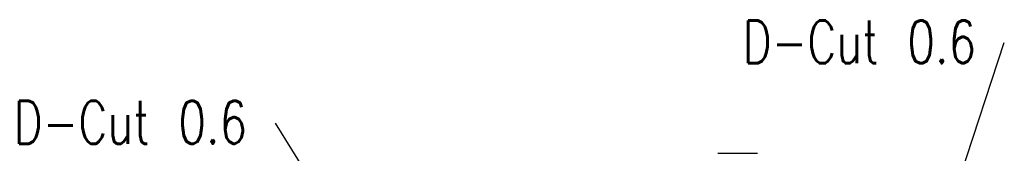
# Model space of a CAD drawing. Header units: millimetres. Extents: x 5 to 292, y 5 to 205.
# Tile 3 of 7: x 122 to 202, y 135 to 146. Entities that reach past the tile are written whole.
import ezdxf

# ---------------------------------------------------------------- set-up
doc = ezdxf.new("R2010")
doc.units = ezdxf.units.MM
doc.styles.add('SLDTEXTSTYLE0', font='TXT', dxfattribs={"width": 0.75, "bigfont": 'bigfont'})
doc.styles.get("Standard").update_dxf_attribs({"font": 'txt', "bigfont": 'bigfont'})
doc.dimstyles.new('SLDDIMSTYLE5', dxfattribs={"dimtxt": 0.18, "dimasz": 0.8, "dimexe": 0, "dimexo": 0.0625, "dimgap": 0, "dimtad": 0, "dimtih": 1, "dimtoh": 1, "dimdec": 0, "dimrnd": 1e-09, "dimzin": 0, "dimdsep": 46, "dimtxsty": 'Standard', "dimblk1": 'DOT', "dimblk2": 'DOT', "dimsah": 1, "dimcen": 0.09, "dimadec": 0, "dimazin": 0, "dimtfac": 0.8, "dimtdec": 0, "dimtofl": 0, "dimtmove": 0, "dimatfit": 3, "dimldrblk": 'DOT', "dimfxl": 1, "dimfrac": 2, "dimtolj": 1, "dimtzin": 0, "dimarcsym": 0})

# ---------------------------------------------------------------- blocks, each defined once
blk = doc.blocks.new('SW_NOTE_0_2')
at = {"color": 0, "linetype": 'Continuous', "lineweight": 0, "insert": (-21.442, 1.817), "char_height": 3.5, "attachment_point": 1, "style": 'SLDTEXTSTYLE0'}
blk.add_mtext('D-Cut 0.6', dxfattribs=at)
blk = doc.blocks.new('_Dot')
at = {"color": 0, "linetype": 'ByBlock', "lineweight": -2}
blk.add_line((-0.5, 0), (-1, 0), dxfattribs=at)
at = {"color": 0, "linetype": 'ByBlock', "const_width": 0.5}
blk.add_lwpolyline([(-0.25, 0, 1), (0.25, 0, 1)], format="xyb", close=True, dxfattribs=at)
blk = doc.blocks.new('SW_NOTE_0_3')
at = {"color": 0, "linetype": 'Continuous', "lineweight": 0, "insert": (-21.416, 1.812), "char_height": 3.5, "attachment_point": 1, "style": 'SLDTEXTSTYLE0'}
blk.add_mtext('D-Cut 0.6', dxfattribs=at)

msp = doc.modelspace()

# ---------------------------------------------------------------- linework, layer by layer
at = {"color": 7, "linetype": 'Continuous', "lineweight": 25}
msp.add_open_spline([(178.996, 135.191), (179.097, 135.191), (179.298, 135.191), (179.588, 135.191), (179.867, 135.191), (180.135, 135.191), (180.391, 135.191), (180.634, 135.191), (180.863, 135.191), (181.007, 135.191), (181.146, 135.191), (181.279, 135.191), (181.44, 135.191), (181.571, 135.191), (181.675, 135.191), (181.773, 135.191), (181.865, 135.191), (181.949, 135.191), (182.023, 135.191), (182.088, 135.191), (182.141, 135.191), (182.185, 135.191), (182.218, 135.191), (182.239, 135.191), (182.247, 135.191), (182.245, 135.191), (182.245, 135.191)], degree=3, knots=[0, 0, 0, 0, 0.053309, 0.106618, 0.159986, 0.213354, 0.266668, 0.319981, 0.373385, 0.426789, 0.427863, 0.480916, 0.533968, 0.569422, 0.604879, 0.640334, 0.678505, 0.716679, 0.75485, 0.793165, 0.831485, 0.8698, 0.910833, 0.951867, 0.99299, 1, 1, 1, 1], dxfattribs=at)

# ---------------------------------------------------------------- block references
at = {"color": 7, "linetype": 'Continuous', "lineweight": 0}
for name, p in [('SW_NOTE_0_3', (202.461, 144.242)), ('SW_NOTE_0_2', (142.798, 137.659))]:
    msp.add_blockref(name, p, dxfattribs=at)

# ---------------------------------------------------------------- leaders
for points in [[(192.501, 114.091), (202.461, 144.242)], [(157.339, 114.091), (142.798, 137.659)]]:
    msp.add_leader(points, dimstyle='SLDDIMSTYLE5', dxfattribs=at)

doc.saveas('drawing.dxf')
